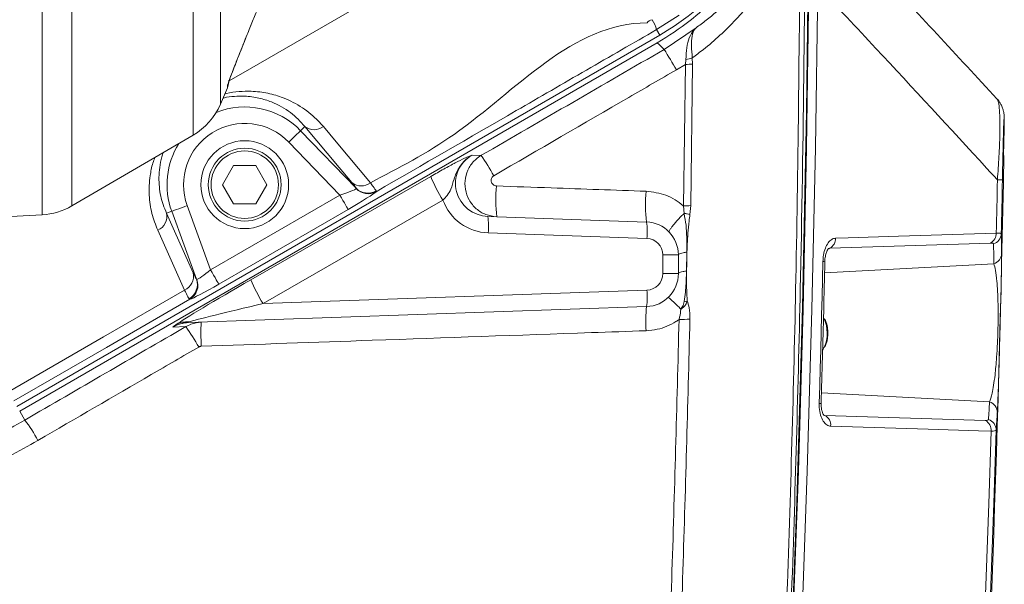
# Model space of a CAD drawing. Header units: millimetres. Extents: x 0 to 8410, y 0 to 5940.
# Tile 139 of 180: x 5507 to 5687, y 4100 to 4203. Entities that reach past the tile are written whole.
import ezdxf

# ---------------------------------------------------------------- set-up
doc = ezdxf.new("R2010")
doc.units = ezdxf.units.MM
doc.header["$LTSCALE"] = 10

msp = doc.modelspace()

# ---------------------------------------------------------------- linework, layer by layer
at = {"color": 8, "linetype": 'Continuous', "lineweight": 0}
for p, q in [((5511.3, 4167.38), (5511.3, 4338.37)), ((5516.72, 4336.75), (5516.72, 4169)), ((5538.78, 4181.87), (5538.78, 4323.87)), ((5543.76, 4318.23), (5543.76, 4187.51)), ((5627.33, 4203.76), (5623.24, 4201.1)), ((5623.24, 4201.1), (5623.81, 4200.11)), ((5624.61, 4197.49), (5630.42, 4201.43)), ((5628.48, 4194.77), (5628.57, 4195.66)), ((5629.74, 4195.96), (5629.8, 4194.83)), ((5628.48, 4194.77), (5626.84, 4193.78)), ((5628.13, 4169.01), (5628.48, 4194.77)), ((5629.8, 4194.83), (5629.45, 4169.06)), ((5545.04, 4190.53), (5545.06, 4190.9)), ((5559.17, 4183.46), (5558.38, 4182.7)), ((5558.38, 4182.7), (5568.49, 4172.23)), ((5565.55, 4170.97), (5556.23, 4180.62)), ((5589.65, 4178.27), (5591.29, 4178.21)), ((5549.3, 4155.55), (5582.08, 4174.37)), ((5541.98, 4157.36), (5565.55, 4170.97)), ((5568.5, 4172.14), (5568.49, 4172.23)), ((5572.13, 4171.75), (5572.12, 4171.59)), ((5537.72, 4169.06), (5541.98, 4157.36)), ((5584.31, 4170.05), (5551.53, 4151.22)), ((5628.24, 4167.65), (5628.13, 4169.01)), ((5629.45, 4169.06), (5629.3, 4167.45)), ((5533.97, 4167.69), (5534.91, 4168.03)), ((5539.41, 4155.67), (5534.91, 4168.03)), ((5567.05, 4168.37), (5543.48, 4154.76)), ((5621.47, 4163.08), (5592.56, 4164.08)), ((5684.07, 4162.24), (5654.79, 4161.31)), ((5624.36, 4156.67), (5624.36, 4160.08)), ((5627.2, 4160.08), (5624.36, 4160.08)), ((5628.68, 4157.16), (5628.73, 4160.58)), ((5654.79, 4161.31), (5654.52, 4161.23)), ((5654.79, 4161.31), (5654.59, 4161.21)), ((5684.67, 4158.48), (5653.84, 4156.81)), ((5627.2, 4156.67), (5624.36, 4156.67)), ((5539.41, 4155.67), (5539.48, 4155.62)), ((5551.53, 4151.22), (5621.47, 4153.67)), ((5538.21, 4152.02), (5538.07, 4152.09)), ((5537.47, 4147.03), (5535.09, 4146.94)), ((5683.89, 4133.31), (5653.27, 4134.96)), ((5507.2, 4131.63), (5508.14, 4130.01)), ((5653.71, 4130.93), (5653.89, 4130.85)), ((5653.89, 4130.85), (5683.12, 4129.94))]:
    msp.add_line(p, q, dxfattribs=at)
at = {"color": 7, "linetype": 'Continuous', "lineweight": 0}
for p, q in [((5549.38, 4202.04), (5549.4, 4202.06)), ((5506.7, 4132.49), (5623.81, 4200.11)), ((5623.35, 4198.68), (5507.2, 4131.63)), ((5543.76, 4187.51), (5545.06, 4190.52)), ((5516.72, 4169), (5538.78, 4181.87)), ((5686.42, 4178.2), (5686.57, 4182.96)), ((5544.16, 4172.87), (5546.18, 4176.37)), ((5546.18, 4176.37), (5550.22, 4176.37)), ((5550.22, 4176.37), (5552.25, 4172.87)), ((5546.18, 4169.37), (5544.16, 4172.87)), ((5552.25, 4172.87), (5550.22, 4169.37)), ((5550.22, 4169.37), (5546.18, 4169.37)), ((5467.91, 4165.1), (5511.3, 4167.38)), ((5592.5, 4167.08), (5621.41, 4166.07)), ((5627.2, 4160.08), (5627.2, 4156.67)), ((5621.41, 4150.67), (5537.95, 4147.75)), ((5653.49, 4142.75), (5653.73, 4143.2))]:
    msp.add_line(p, q, dxfattribs=at)
at = {"color": 7, "linetype": 'Continuous', "lineweight": 0, "flags": 128}
for points in [[(5651.11, 4254.85), (5650.99, 4221.63), (5650.56, 4186.11), (5649.83, 4150.61), (5648.78, 4115.12), (5647.42, 4079.64), (5645.76, 4044.19), (5643.78, 4008.76), (5641.5, 3973.36)], [(5650.98, 4209.01), (5650.55, 4179.58), (5649.92, 4150.14), (5649.07, 4120.72), (5648.01, 4091.31), (5646.73, 4061.91), (5645.25, 4032.53), (5643.55, 4003.16), (5641.63, 3973.82)], [(5643.25, 3973.81), (5645.16, 4003.15), (5646.86, 4032.52), (5648.35, 4061.9), (5649.63, 4091.3), (5650.69, 4120.72), (5651.54, 4150.14), (5652.17, 4179.57), (5652.6, 4209.01)], [(5686.23, 4173.76), (5686.2, 4172.53), (5686.18, 4171.3), (5686.16, 4170.07), (5686.13, 4168.83), (5686.1, 4167.6), (5686.08, 4166.37), (5686.05, 4165.14), (5686.02, 4163.91)], [(5685.09, 4128.16), (5684.66, 4114.88), (5684.18, 4101.6), (5683.67, 4088.33), (5683.11, 4075.05), (5682.5, 4061.78), (5681.86, 4048.51), (5681.17, 4035.25), (5680.44, 4021.99)]]:
    msp.add_lwpolyline(points, dxfattribs=at)
at = {"color": 8, "linetype": 'Continuous', "lineweight": 0, "flags": 128}
for points in [[(5592.97, 4219.25), (5549.47, 4194.14), (5545.35, 4191.76)], [(5567.73, 4173.24), (5565.42, 4175.99), (5559.17, 4183.46)], [(5562.53, 4183.45), (5564.84, 4180.69), (5571.09, 4173.23)], [(5556.23, 4180.62), (5556.63, 4181.01), (5557.03, 4181.39), (5557.39, 4181.74), (5557.71, 4182.05), (5557.98, 4182.31), (5558.19, 4182.51), (5558.32, 4182.64), (5558.38, 4182.7)], [(5685.12, 4164.06), (5685.15, 4165.27), (5685.18, 4166.48), (5685.2, 4167.69), (5685.23, 4168.9), (5685.25, 4170.11), (5685.28, 4171.32), (5685.3, 4172.53), (5685.32, 4173.74)], [(5565.55, 4170.97), (5565.83, 4170.48), (5566.1, 4170), (5566.36, 4169.56), (5566.58, 4169.18), (5566.77, 4168.85), (5566.91, 4168.61), (5567.01, 4168.44), (5567.05, 4168.37)], [(5537.72, 4169.06), (5537.19, 4168.86), (5536.68, 4168.68), (5536.2, 4168.5), (5535.78, 4168.35), (5535.43, 4168.22), (5535.16, 4168.12), (5534.99, 4168.06), (5534.91, 4168.03)], [(5533.97, 4167.69), (5535.42, 4164.43), (5538.83, 4156.8)], [(5537.23, 4153.68), (5535.77, 4156.94), (5532.36, 4164.57)], [(5655.84, 4163.13), (5658.14, 4163.2), (5667.32, 4163.49), (5685.12, 4164.06)], [(5652.85, 4133.02), (5652.95, 4136.26), (5653.04, 4139.49), (5653.13, 4142.73), (5653.21, 4145.96), (5653.3, 4149.2), (5653.38, 4152.43), (5653.46, 4155.67), (5653.53, 4158.9)], [(5543.48, 4154.76), (5543.44, 4154.84), (5543.34, 4155), (5543.2, 4155.25), (5543.01, 4155.57), (5542.79, 4155.96), (5542.54, 4156.4), (5542.26, 4156.87), (5541.98, 4157.36)], [(5505.16, 4135.17), (5522.48, 4145.17), (5537.23, 4153.68)], [(5538.21, 4152.02), (5523.02, 4143.24), (5506.13, 4133.49)], [(5654.33, 4145.87), (5654.18, 4147.25), (5653.74, 4148.53)], [(5684.18, 4127.99), (5681.89, 4128.06), (5672.72, 4128.34), (5654.95, 4128.9)], [(5679.54, 4022.12), (5680.27, 4035.35), (5680.96, 4048.57), (5681.6, 4061.8), (5682.2, 4075.03), (5682.76, 4088.27), (5683.28, 4101.5), (5683.75, 4114.75), (5684.18, 4127.99)]]:
    msp.add_lwpolyline(points, dxfattribs=at)
at = {"color": 7, "linetype": 'Continuous', "lineweight": 0}
for radius in [8, 6.64]:
    msp.add_circle((5548.2, 4172.87), radius, dxfattribs=at)
at = {"color": 8, "linetype": 'Continuous', "lineweight": 0}
msp.add_circle((5548.2, 4172.87), 6.14, dxfattribs=at)
at = {"color": 7, "linetype": 'Continuous', "lineweight": 0}
for centre, radius, start, end in [((5600.31, 4240.81), 47, 300, 359.825), ((5542.28, 4191.67), 3, 337.6255, 357), ((5532.73, 4192.24), 12, 300.2705, 336.8014), ((1652.2, 4252.87), 4035, 356.70262, 358.93967), ((5510.67, 4179.36), 12, 273, 300.2705), ((5621.2, 4160.08), 6, 0, 88), ((5541.7, 4159.69), 144.39, 0.2473, 1.6746), ((5621.2, 4156.67), 6, 272, 0), ((5544.76, 4139.69), 140.79, 355.3057, 356.6129)]:
    msp.add_arc(centre, radius, start, end, dxfattribs=at)
at = {"color": 8, "linetype": 'Continuous', "lineweight": 0}
for centre, radius, start, end in [((5614.19, 4198.1), 9.54, 18.3765, 30.2836), ((5616.7, 4190.37), 10.65, 42.0052, 51.3509), ((5556.18, 4153.94), 81.11, 29.4141, 32.474), ((5627.75, 4201.34), 5.74, 278.2093, 290.2737), ((5628.61, 4206.65), 11.88, 269.379, 275.7635), ((5542.35, 4192.07), 2.96, 336.6332, 356.9963), ((5548.2, 4172.87), 14.15, 44, 111.5656), ((5548.2, 4172.87), 11.15, 44, 200), ((5560.85, 4185.59), 2.72, 231.6094, 308.0047), ((5548.2, 4172.87), 14.15, 147.9942, 200), ((5548.11, 4149.22), 52.01, 29.0757, 33.8756), ((5609.88, 4186), 30.14, 202.6991, 211.9638), ((5569.42, 4175.37), 2.72, 231.6064, 308.0036), ((5623.69, 4170.09), 29.74, 175.0879, 185.9044), ((5685.57, 4181.22), 7.49, 268.1367, 275.0652), ((5570.62, 4174.34), 3, 224.8326, 300.1638), ((5570.67, 4174.21), 2.99, 223.7121, 299.0198), ((5646.94, 4169.27), 25.73, 174.6362, 187.1485), ((5628.33, 4180.96), 11.96, 269.0189, 275.3605), ((5531.27, 4167.11), 2.76, 293.3413, 12.1109), ((5578.17, 4165.33), 14.44, 355.04, 6.9588), ((5607.08, 4164.32), 14.44, 355.0403, 6.9591), ((5683.14, 4163.99), 1.98, 297.8346, 1.9956), ((5684.05, 4163.97), 1.97, 286.3019, 358.2924), ((5621.36, 4160.08), 3, 0, 88), ((5653.86, 4163.06), 1.98, 297.8392, 1.978), ((5540.51, 4157.86), 144.16, 0.2465, 1.6754), ((5684.12, 4160.37), 1.97, 286.2492, 358.2899), ((5653.66, 4160.53), 1.63, 265.6484, 278.3909), ((5536.13, 4156.22), 2.76, 293.3403, 12.1098), ((5621.36, 4156.67), 3, 272, 0), ((5536.57, 4154.69), 3, 299.9454, 19.1292), ((5536.67, 4154.59), 3, 301.0263, 20.1549), ((5577.11, 4167.18), 30.14, 202.7002, 211.9628), ((5607.08, 4152.42), 14.44, 353.0409, 4.9597), ((5627.39, 4156.72), 5.23, 279.7349, 285.862), ((5643.01, 4148.04), 21.75, 173.0677, 184.6462), ((5537.65, 4143.82), 4.08, 85.1807, 117.9876), ((5537.81, 4147.87), 0.181, 320.7042, 3.826), ((5581.73, 4145.9), 41.51, 177.3331, 183.3921), ((5627.73, 4166.29), 17.96, 268.7175, 275.049), ((5510.62, 4127.44), 33.24, 28.5307, 36.1141), ((5648.27, 4145.82), 6.06, 334.4338, 0.506), ((5652.97, 4134.42), 1.4, 265.0787, 279.9002), ((5543.6, 4141.61), 140.54, 355.3049, 356.6138), ((5683.34, 4131.41), 1.97, 358.6915, 73.6568), ((5485.95, 4113.1), 27.9, 28.2376, 37.3213), ((5652.94, 4129.08), 2.01, 354.832, 61.8823), ((5682.17, 4128.17), 2.01, 354.8184, 61.8835), ((5683.11, 4128.21), 1.98, 358.6945, 73.6023)]:
    msp.add_arc(centre, radius, start, end, dxfattribs=at)
for centre, major_axis, ratio, start_param, end_param in [((5681.12, 4020.33), (3474.67, 2011.7), 0.045241, 1.560867, 1.570455), ((5565.32, 4171.2), (3.2, 1), 0.08635, 4.755826, 6.134031), ((5566.82, 4168.6), (5.36, 3.09), 0.050843, 4.7251, 6.103305), ((5592.87, 4173.08), (9.09, -0.24), 0.989989, 3.511455, 4.703353), ((5541.87, 4157.66), (2.45, 2.03), 0.094554, 3.300513, 4.678718), ((5550.22, 4155.6), (14.87, 8.52), 0.024504, 1.619073, 2.898481), ((5543.37, 4155.06), (5.28, 3.05), 0.051607, 3.325059, 4.703264), ((5552.72, 4151.27), (15.07, 3.52), 0.014553, 1.646321, 2.925728), ((5681.12, 4020.33), (3474.67, 2011.7), 0.045241, 1.585948, 1.594396)]:
    msp.add_ellipse(centre, major_axis=major_axis, ratio=ratio, start_param=start_param, end_param=end_param, dxfattribs=at)
at = {"color": 7, "linetype": 'Continuous', "lineweight": 0}
for centre, major_axis, ratio, start_param, end_param in [((5592.71, 4173.08), (6.1, -0.17), 0.982709, 2.123673, 4.704571), ((5538.17, 4141.76), (6.13, 0.17), 0.979161, 1.57811, 2.069374)]:
    msp.add_ellipse(centre, major_axis=major_axis, ratio=ratio, start_param=start_param, end_param=end_param, dxfattribs=at)
for points, knots in [([(5648.31, 4241.8), (5648.25, 4239.93), (5648.12, 4236.19), (5647.13, 4230.66), (5645.56, 4225.27), (5643.4, 4220.09), (5640.68, 4215.18), (5637.41, 4210.61), (5633.64, 4206.44), (5629.04, 4202.29), (5625.4, 4199.99), (5623.35, 4198.68)], [0, 0, 0, 0, 0.107594, 0.215185, 0.322423, 0.429999, 0.537235, 0.644766, 0.75264, 0.860171, 1, 1, 1, 1]), ([(5685.23, 4188.5), (5677.97, 4196.35), (5667.05, 4208.17), (5655.97, 4219.87), (5652.25, 4223.79)], [0, 0, 0, 0, 0.664351, 1, 1, 1, 1]), ([(5549.38, 4202.04), (5549.7, 4202.82), (5550.35, 4204.38), (5551.16, 4206.13), (5551.58, 4206.96), (5551.71, 4207.21)], [0, 0, 0, 0, 0.4140532, 0.8281541, 1, 1, 1, 1]), ([(5545.21, 4191.37), (5545.21, 4191.37), (5545.21, 4191.36), (5545.23, 4191.41), (5545.28, 4191.57), (5545.41, 4191.94), (5545.65, 4192.58), (5546.02, 4193.56), (5546.55, 4194.92), (5547.25, 4196.69), (5548.14, 4198.93), (5548.87, 4200.75), (5549.32, 4201.86), (5549.4, 4202.06)], [0, 0, 0, 0, 0.003334, 0.020886, 0.047735, 0.094626, 0.164608, 0.258476, 0.376238, 0.537837, 0.722168, 0.948413, 1, 1, 1, 1]), ([(5686.57, 4183.2), (5686.57, 4183.27), (5686.58, 4183.8), (5686.58, 4184.47), (5686.57, 4185.05), (5686.55, 4185.4), (5686.52, 4185.76), (5686.43, 4186.25), (5686.27, 4186.84), (5685.95, 4187.56), (5685.6, 4188.14), (5685.3, 4188.43), (5685.23, 4188.5)], [0, 0, 0, 0, 0.049119, 0.338843, 0.627539, 0.718808, 0.77178, 0.809777, 0.856288, 0.910559, 0.980073, 1, 1, 1, 1]), ([(5686.53, 4184.92), (5686.52, 4184.79), (5686.5, 4184.56), (5686.47, 4183.76), (5686.43, 4182.6), (5686.39, 4180.96), (5686.34, 4179), (5686.29, 4176.76), (5686.25, 4174.95), (5686.23, 4173.76)], [0, 0, 0, 0, 0.173525, 0.290136, 0.409632, 0.593773, 0.694091, 0.798094, 1, 1, 1, 1]), ([(5653.91, 4158.92), (5653.9, 4158.99), (5653.89, 4159.36), (5654, 4160.01), (5654.21, 4160.68), (5654.42, 4161.09), (5654.57, 4161.27), (5654.56, 4161.25), (5654.56, 4161.25)], [0, 0, 0, 0, 0.0605434, 0.3288485, 0.5534091, 0.738178, 0.9038344, 1, 1, 1, 1]), ([(5686.09, 4160.31), (5686.08, 4159.9), (5686.08, 4159.07), (5686.05, 4157.14), (5686.01, 4155.19), (5685.98, 4153.63), (5685.94, 4151.93), (5685.88, 4149.78), (5685.81, 4146.96), (5685.72, 4143.66), (5685.65, 4140.92), (5685.58, 4138.76), (5685.52, 4136.74), (5685.46, 4134.83), (5685.4, 4133.25), (5685.35, 4132.09), (5685.32, 4131.61), (5685.31, 4131.37)], [0, 0, 0, 0, 0.110308, 0.2203, 0.269852, 0.319349, 0.361613, 0.403816, 0.471006, 0.538344, 0.603608, 0.65421, 0.704902, 0.783006, 0.861261, 0.930618, 1, 1, 1, 1]), ([(5653.21, 4133.04), (5653.37, 4138.62), (5653.62, 4147.24), (5653.82, 4155.87), (5653.89, 4158.91)], [0, 0, 0, 0, 0.647298, 1, 1, 1, 1]), ([(5654.43, 4145.87), (5654.43, 4146.1), (5654.4, 4146.75), (5654.23, 4147.65), (5653.94, 4148.24), (5653.83, 4148.46)], [0, 0, 0, 0, 0.250307, 0.718067, 1, 1, 1, 1]), ([(5653.82, 4143.26), (5653.93, 4143.48), (5654.22, 4144.06), (5654.4, 4144.97), (5654.43, 4145.63), (5654.43, 4145.87)], [0, 0, 0, 0, 0.2770575, 0.7382086, 1, 1, 1, 1]), ([(5653.7, 4130.88), (5653.7, 4130.88), (5653.69, 4130.89), (5653.52, 4131.14), (5653.36, 4131.61), (5653.22, 4132.26), (5653.22, 4132.77), (5653.22, 4133.04)], [0, 0, 0, 0, 0.144718, 0.334481, 0.535146, 0.755272, 1, 1, 1, 1])]:
    msp.add_open_spline(points, degree=3, knots=knots, dxfattribs=at)
at = {"color": 8, "linetype": 'Continuous', "lineweight": 0}
for points, knots in [([(5650.31, 4239.71), (5650.27, 4225.75), (5650.2, 4197.83), (5649.43, 4150.15), (5647.91, 4096.68), (5645.39, 4037.44), (5642.95, 3997.99), (5641.73, 3978.26)], [0, 0, 0, 0, 0.160108, 0.320235, 0.546806, 0.773429, 1, 1, 1, 1]), ([(5630.42, 4201.43), (5631.04, 4201.88), (5632.3, 4202.8), (5634.65, 4204.75), (5637.18, 4207.17), (5639.81, 4210.16), (5642.45, 4213.7), (5645.22, 4218.26), (5646.79, 4222.24), (5647.57, 4224.23)], [0, 0, 0, 0, 0.089994, 0.182339, 0.349806, 0.478105, 0.606369, 0.803336, 1, 1, 1, 1]), ([(5649.43, 4222.4), (5648.85, 4220.86), (5647.69, 4217.78), (5645.51, 4213.52), (5643.09, 4209.6), (5640.47, 4206.07), (5637.71, 4202.9), (5634.8, 4200.03), (5632.13, 4197.73), (5630.41, 4196.46), (5629.74, 4195.96)], [0, 0, 0, 0, 0.133934, 0.268375, 0.402458, 0.530976, 0.659522, 0.787876, 0.916249, 1, 1, 1, 1]), ([(5640.88, 3978.08), (5642.1, 3997.8), (5644.54, 4037.24), (5647.05, 4096.47), (5648.87, 4158.19), (5649.23, 4200.17), (5649.43, 4222.4)], [0, 0, 0, 0, 0.242393, 0.484785, 0.727233, 1, 1, 1, 1]), ([(5685.32, 4173.74), (5684.67, 4174.45), (5677.32, 4182.46), (5666.43, 4194.23), (5656.13, 4205.24), (5652.6, 4209.01)], [0, 0, 0, 0, 0.060771, 0.677813, 1, 1, 1, 1]), ([(5621.51, 4202.34), (5621.51, 4202.34), (5621.67, 4202.66), (5622.04, 4202.78), (5622.42, 4202.91)], [0, 0, 0, 0, 0.000124, 1, 1, 1, 1]), ([(5545.06, 4190.9), (5545.08, 4190.97), (5545.11, 4191.12), (5545.41, 4191.98), (5546.06, 4193.68), (5547.04, 4196.2), (5548.2, 4199.12), (5548.99, 4201.08), (5549.38, 4202.04)], [0, 0, 0, 0, 0.0617076, 0.14373, 0.2976714, 0.5344536, 0.772289, 1, 1, 1, 1]), ([(5571.09, 4173.23), (5576.25, 4175.9), (5593.29, 4184.71), (5607.97, 4202.34), (5621.51, 4202.34), (5621.51, 4202.34)], [0, 0, 0, 0, 0.302377, 0.999999, 1, 1, 1, 1]), ([(5623.24, 4201.1), (5618.97, 4198.65), (5610.45, 4193.74), (5593.42, 4183.89), (5580.64, 4176.51), (5572.12, 4171.59)], [0, 0, 0, 0, 0.2499654, 0.5000046, 1, 1, 1, 1]), ([(5628.57, 4195.66), (5628.6, 4196.39), (5628.66, 4197.87), (5629.15, 4199.73), (5629.81, 4200.83), (5630.31, 4201.33), (5630.42, 4201.43), (5630.42, 4201.43)], [0, 0, 0, 0, 0.291912, 0.589647, 0.911486, 0.997116, 1, 1, 1, 1]), ([(5630.42, 4201.43), (5630.42, 4201.43), (5630.35, 4201.35), (5630.01, 4200.97), (5629.65, 4200.01), (5629.55, 4198.21), (5629.67, 4196.71), (5629.74, 4195.96)], [0, 0, 0, 0, 0.00291, 0.086836, 0.40357, 0.700858, 1, 1, 1, 1]), ([(5626.84, 4193.78), (5623.95, 4192.11), (5612.86, 4185.68), (5601.77, 4179.25), (5593.57, 4174.5)], [0, 0, 0, 0, 0.260013, 1, 1, 1, 1]), ([(5559.17, 4183.46), (5558.34, 4184.34), (5556.7, 4186.11), (5553.73, 4187.77), (5550.83, 4188.69), (5548.54, 4189.03), (5546.34, 4188.95), (5545.01, 4188.86), (5544.27, 4188.62), (5544.23, 4188.61)], [0, 0, 0, 0, 0.264033, 0.527554, 0.671338, 0.8148, 0.905014, 0.99502, 1, 1, 1, 1]), ([(5544.56, 4189.37), (5544.66, 4189.4), (5545.55, 4189.7), (5547.18, 4189.84), (5549.77, 4189.94), (5552.5, 4189.57), (5555.7, 4188.61), (5558.83, 4186.95), (5561.12, 4185.05), (5562.22, 4183.79), (5562.53, 4183.45)], [0, 0, 0, 0, 0.011159, 0.104397, 0.197793, 0.341286, 0.485071, 0.701036, 0.917306, 1, 1, 1, 1]), ([(5685.32, 4173.74), (5685.43, 4175.18), (5685.58, 4177.36), (5685.71, 4180.08), (5685.79, 4182.52), (5685.79, 4184.62), (5685.72, 4186.24), (5685.6, 4187.42), (5685.44, 4188.23), (5685.28, 4188.41), (5685.22, 4188.49)], [0, 0, 0, 0, 0.176631, 0.268628, 0.360592, 0.526351, 0.629103, 0.731954, 0.886364, 1, 1, 1, 1]), ([(5686.57, 4182.96), (5686.57, 4183.47), (5686.58, 4184.51), (5686.56, 4185.04), (5686.54, 4185.14), (5686.53, 4184.94), (5686.53, 4184.92)], [0, 0, 0, 0, 0.376164, 0.758539, 0.98202, 1, 1, 1, 1]), ([(5532.36, 4164.57), (5531.97, 4165.58), (5531.19, 4167.59), (5530.7, 4170.93), (5530.86, 4174.03), (5531.28, 4176.36), (5531.7, 4177.48), (5531.83, 4177.81)], [0, 0, 0, 0, 0.257812, 0.516333, 0.773487, 0.932485, 1, 1, 1, 1]), ([(5533.37, 4178.71), (5533.27, 4178.45), (5532.93, 4177.52), (5532.57, 4175.38), (5532.52, 4172.41), (5533.12, 4169.69), (5533.75, 4168.2), (5533.97, 4167.69)], [0, 0, 0, 0, 0.060683, 0.218011, 0.527875, 0.838192, 1, 1, 1, 1]), ([(5582.08, 4174.37), (5582.89, 4174.83), (5584.51, 4175.75), (5586.67, 4176.9), (5588.14, 4177.64), (5589.01, 4178.02), (5589.42, 4178.18), (5589.61, 4178.26), (5589.65, 4178.27), (5589.65, 4178.27)], [0, 0, 0, 0, 0.227371, 0.454552, 0.687622, 0.841733, 0.971955, 0.998548, 1, 1, 1, 1]), ([(5589.65, 4178.27), (5589.64, 4178.27), (5589.46, 4178.16), (5588.51, 4177.57), (5587.19, 4176.14), (5586.3, 4173.96), (5585.88, 4172.22), (5585.18, 4170.96), (5584.59, 4170.33), (5584.31, 4170.05)], [0, 0, 0, 0, 0.001647, 0.06311, 0.328456, 0.551872, 0.753524, 0.886566, 1, 1, 1, 1]), ([(5594.11, 4167.03), (5593.43, 4167.12), (5592.07, 4167.3), (5590.3, 4168.42), (5588.99, 4170.03), (5588.29, 4172.01), (5588.29, 4174.09), (5588.99, 4176.02), (5590.09, 4177.41), (5590.97, 4178), (5591.29, 4178.21)], [0, 0, 0, 0, 0.1323445, 0.2641461, 0.3970452, 0.5305071, 0.663295, 0.7944669, 0.9238265, 1, 1, 1, 1]), ([(5593.57, 4174.5), (5593.51, 4174.46), (5593.36, 4174.37), (5593.18, 4174.13), (5593.07, 4173.81), (5593.07, 4173.46), (5593.19, 4173.13), (5593.42, 4172.87), (5593.72, 4172.68), (5593.95, 4172.65), (5594.06, 4172.63)], [0, 0, 0, 0, 0.075484, 0.203643, 0.333934, 0.466552, 0.600604, 0.734509, 0.867257, 1, 1, 1, 1]), ([(5568.49, 4172.23), (5568.4, 4172.37), (5568.26, 4172.6), (5567.87, 4173.07), (5567.73, 4173.24)], [0, 0, 0, 0, 0.6288251, 1, 1, 1, 1]), ([(5571.09, 4173.23), (5571.28, 4172.97), (5571.8, 4172.28), (5572, 4171.96), (5572.13, 4171.75)], [0, 0, 0, 0, 0.3708, 1, 1, 1, 1]), ([(5594.06, 4172.63), (5597.39, 4172.52), (5606.48, 4172.2), (5615.56, 4171.88), (5621.33, 4171.68)], [0, 0, 0, 0, 0.366016, 1, 1, 1, 1]), ([(5621.33, 4171.68), (5622.56, 4171.52), (5625.01, 4171.19), (5627.17, 4169.83), (5628.11, 4169.02), (5628.13, 4169.01)], [0, 0, 0, 0, 0.496392, 0.992797, 1, 1, 1, 1]), ([(5628.24, 4167.65), (5628.22, 4167.63), (5627.96, 4167.37), (5627.47, 4166.88), (5626.86, 4166.21), (5626.33, 4165.6), (5625.92, 4165.07), (5625.64, 4164.66), (5625.5, 4164.35), (5625.53, 4164.26), (5625.55, 4164.22)], [0, 0, 0, 0, 0.0144224, 0.1552234, 0.2960119, 0.4368074, 0.5776087, 0.7184051, 0.859203, 1, 1, 1, 1]), ([(5628.73, 4160.58), (5628.74, 4160.93), (5628.75, 4161.84), (5628.72, 4163.47), (5628.65, 4165.48), (5628.38, 4166.92), (5628.24, 4167.65)], [0, 0, 0, 0, 0.150695, 0.381699, 0.689492, 1, 1, 1, 1]), ([(5629.3, 4167.45), (5629.15, 4167.48), (5628.84, 4167.54), (5628.44, 4167.61), (5628.24, 4167.65)], [0, 0, 0, 0, 0.499998, 1, 1, 1, 1]), ([(5629.3, 4167.45), (5629.25, 4167.05), (5629.08, 4165.91), (5628.94, 4164.11), (5628.82, 4162.23), (5628.79, 4161.09), (5628.77, 4160.59), (5628.77, 4160.58)], [0, 0, 0, 0, 0.173517, 0.499713, 0.783816, 0.994474, 1, 1, 1, 1]), ([(5685.12, 4164.06), (5685.39, 4164.06), (5685.91, 4164.05), (5685.99, 4163.95), (5686.02, 4163.91)], [0, 0, 0, 0, 0.527916, 1, 1, 1, 1]), ([(5653.53, 4158.9), (5653.56, 4159.29), (5653.61, 4160.13), (5653.94, 4161.31), (5654.46, 4162.3), (5655.12, 4162.98), (5655.6, 4163.08), (5655.84, 4163.13)], [0, 0, 0, 0, 0.18209, 0.39804, 0.60139, 0.800643, 1, 1, 1, 1]), ([(5684.61, 4162.07), (5684.59, 4162.12), (5684.54, 4162.22), (5684.23, 4162.23), (5684.07, 4162.24)], [0, 0, 0, 0, 0.473939, 1, 1, 1, 1]), ([(5628.75, 4160.58), (5628.52, 4160.55), (5628.06, 4160.48), (5627.58, 4160.35), (5627.26, 4160.22), (5627.22, 4160.12), (5627.2, 4160.08)], [0, 0, 0, 0, 0.250001, 0.499998, 0.749996, 1, 1, 1, 1]), ([(5628.77, 4160.58), (5628.77, 4160.46), (5628.76, 4159.89), (5628.73, 4158.76), (5628.71, 4157.73), (5628.7, 4157.17)], [0, 0, 0, 0, 0.103791, 0.499896, 1, 1, 1, 1]), ([(5683.89, 4133.31), (5684.05, 4133.76), (5684.3, 4134.46), (5684.63, 4136.28), (5684.86, 4137.93), (5685.04, 4139.69), (5685.19, 4141.57), (5685.34, 4143.97), (5685.44, 4146.87), (5685.46, 4149.35), (5685.44, 4151.22), (5685.39, 4152.7), (5685.32, 4154.06), (5685.19, 4155.77), (5684.98, 4157.43), (5684.77, 4158.13), (5684.67, 4158.48)], [0, 0, 0, 0, 0.142758, 0.222249, 0.301579, 0.351767, 0.401849, 0.464836, 0.528841, 0.592953, 0.634114, 0.675356, 0.724869, 0.774444, 0.887059, 1, 1, 1, 1]), ([(5538.83, 4156.8), (5538.99, 4156.46), (5539.23, 4155.94), (5539.36, 4155.75), (5539.41, 4155.67)], [0, 0, 0, 0, 0.62927, 1, 1, 1, 1]), ([(5628.69, 4157.16), (5628.46, 4157.13), (5628.02, 4157.06), (5627.56, 4156.94), (5627.26, 4156.8), (5627.22, 4156.71), (5627.2, 4156.67)], [0, 0, 0, 0, 0.249999, 0.499996, 0.749999, 1, 1, 1, 1]), ([(5628.27, 4151.57), (5628.35, 4152.15), (5628.5, 4153.24), (5628.59, 4154.73), (5628.65, 4155.95), (5628.67, 4156.71), (5628.67, 4157.09), (5628.68, 4157.16)], [0, 0, 0, 0, 0.311405, 0.59175, 0.795835, 0.961259, 1, 1, 1, 1]), ([(5628.7, 4157.17), (5628.69, 4156.88), (5628.68, 4156.24), (5628.68, 4155.07), (5628.71, 4153.53), (5628.78, 4152.35), (5628.82, 4151.69)], [0, 0, 0, 0, 0.156699, 0.349363, 0.634799, 1, 1, 1, 1]), ([(5538.07, 4152.09), (5538, 4152.19), (5537.82, 4152.47), (5537.46, 4153.21), (5537.23, 4153.68)], [0, 0, 0, 0, 0.370799, 1, 1, 1, 1]), ([(5627.63, 4150.22), (5627.53, 4150.33), (5627.04, 4150.82), (5626.26, 4151.58), (5625.53, 4152.24), (5625.41, 4152.29), (5625.34, 4152.32)], [0, 0, 0, 0, 0.083102, 0.388734, 0.694363, 1, 1, 1, 1]), ([(5628.82, 4151.69), (5628.73, 4151.45), (5628.58, 4151.05), (5628.19, 4150.59), (5627.88, 4150.36), (5627.69, 4150.25), (5627.65, 4150.23), (5627.64, 4150.22), (5627.63, 4150.22)], [0, 0, 0, 0, 0.396395, 0.650678, 0.925181, 0.985042, 0.992763, 1, 1, 1, 1]), ([(5627.63, 4150.22), (5627.64, 4150.22), (5627.66, 4150.25), (5627.79, 4150.39), (5628.08, 4150.8), (5628.2, 4151.26), (5628.27, 4151.57)], [0, 0, 0, 0, 0.00859, 0.071693, 0.378461, 1, 1, 1, 1]), ([(5628.82, 4151.69), (5628.95, 4151.29), (5629.28, 4150.27), (5629.3, 4149.1), (5629.31, 4148.39)], [0, 0, 0, 0, 0.394743, 1, 1, 1, 1]), ([(5627.33, 4148.33), (5627.45, 4148.86), (5627.59, 4149.5), (5627.63, 4150.12), (5627.63, 4150.22)], [0, 0, 0, 0, 0.842674, 1, 1, 1, 1]), ([(5537.99, 4147.88), (5537.15, 4147.72), (5536.14, 4147.52), (5535.24, 4147.03), (5535.09, 4146.95), (5535.09, 4146.94)], [0, 0, 0, 0, 0.835665, 0.994438, 1, 1, 1, 1]), ([(5535.09, 4146.94), (5535.09, 4146.95), (5535.12, 4146.97), (5535.32, 4147.12), (5535.55, 4147.28), (5535.74, 4147.42)], [0, 0, 0, 0, 0.009792, 0.148354, 1, 1, 1, 1]), ([(5537.47, 4147.03), (5538.08, 4147.32), (5538.97, 4147.74), (5539.95, 4147.81), (5540.26, 4147.84)], [0, 0, 0, 0, 0.68247, 1, 1, 1, 1]), ([(5620.82, 3994.04), (5621.97, 4013.96), (5624.02, 4049.61), (5626.1, 4101.05), (5626.92, 4132.57), (5627.33, 4148.33)], [0, 0, 0, 0, 0.387441, 0.693699, 1, 1, 1, 1]), ([(5627.33, 4148.33), (5627.14, 4148.19), (5625.94, 4147.37), (5623.9, 4146.52), (5622.01, 4146.34), (5621.33, 4146.28)], [0, 0, 0, 0, 0.109365, 0.680827, 1, 1, 1, 1]), ([(5629.31, 4148.39), (5628.9, 4132.63), (5628.09, 4101.09), (5626, 4049.63), (5623.95, 4013.95), (5622.8, 3994.03)], [0, 0, 0, 0, 0.306258, 0.612559, 1, 1, 1, 1]), ([(5621.33, 4146.28), (5618, 4146.16), (5601.36, 4145.58), (5574.35, 4144.64), (5550.66, 4143.81), (5540.29, 4143.45)], [0, 0, 0, 0, 0.123239, 0.616201, 1, 1, 1, 1]), ([(5539.82, 4143.31), (5536.94, 4141.64), (5527.17, 4135.97), (5517.41, 4130.3), (5510.53, 4126.3)], [0, 0, 0, 0, 0.294976, 1, 1, 1, 1]), ([(5540.29, 4143.45), (5540.24, 4143.44), (5540.07, 4143.43), (5539.92, 4143.36), (5539.82, 4143.31)], [0, 0, 0, 0, 0.318307, 1, 1, 1, 1]), ([(5654.95, 4128.9), (5654.83, 4128.91), (5654.46, 4128.95), (5653.86, 4129.36), (5653.27, 4130.29), (5652.89, 4131.57), (5652.86, 4132.54), (5652.85, 4133.02)], [0, 0, 0, 0, 0.098433, 0.31154, 0.535856, 0.768049, 1, 1, 1, 1]), ([(5491.52, 4121.91), (5493.52, 4122.72), (5499.24, 4125.03), (5504.63, 4128.05), (5508.14, 4130.01)], [0, 0, 0, 0, 0.3490361, 1, 1, 1, 1]), ([(5653.62, 4130.94), (5653.66, 4130.92), (5653.75, 4130.85), (5653.83, 4130.85), (5653.89, 4130.85)], [0, 0, 0, 0, 0.3547776, 1, 1, 1, 1]), ([(5683.12, 4129.94), (5683.27, 4129.95), (5683.58, 4129.95), (5683.64, 4130.05), (5683.67, 4130.1)], [0, 0, 0, 0, 0.460262, 1, 1, 1, 1]), ([(5685.09, 4128.16), (5685.03, 4128.11), (5684.94, 4128), (5684.42, 4127.99), (5684.18, 4127.99)], [0, 0, 0, 0, 0.538677, 1, 1, 1, 1]), ([(5510.53, 4126.3), (5507, 4124.33), (5500.85, 4120.9), (5494.31, 4118.25), (5491.52, 4117.12)], [0, 0, 0, 0, 0.572808, 1, 1, 1, 1])]:
    msp.add_open_spline(points, degree=3, knots=knots, dxfattribs=at)

doc.saveas('drawing.dxf')
